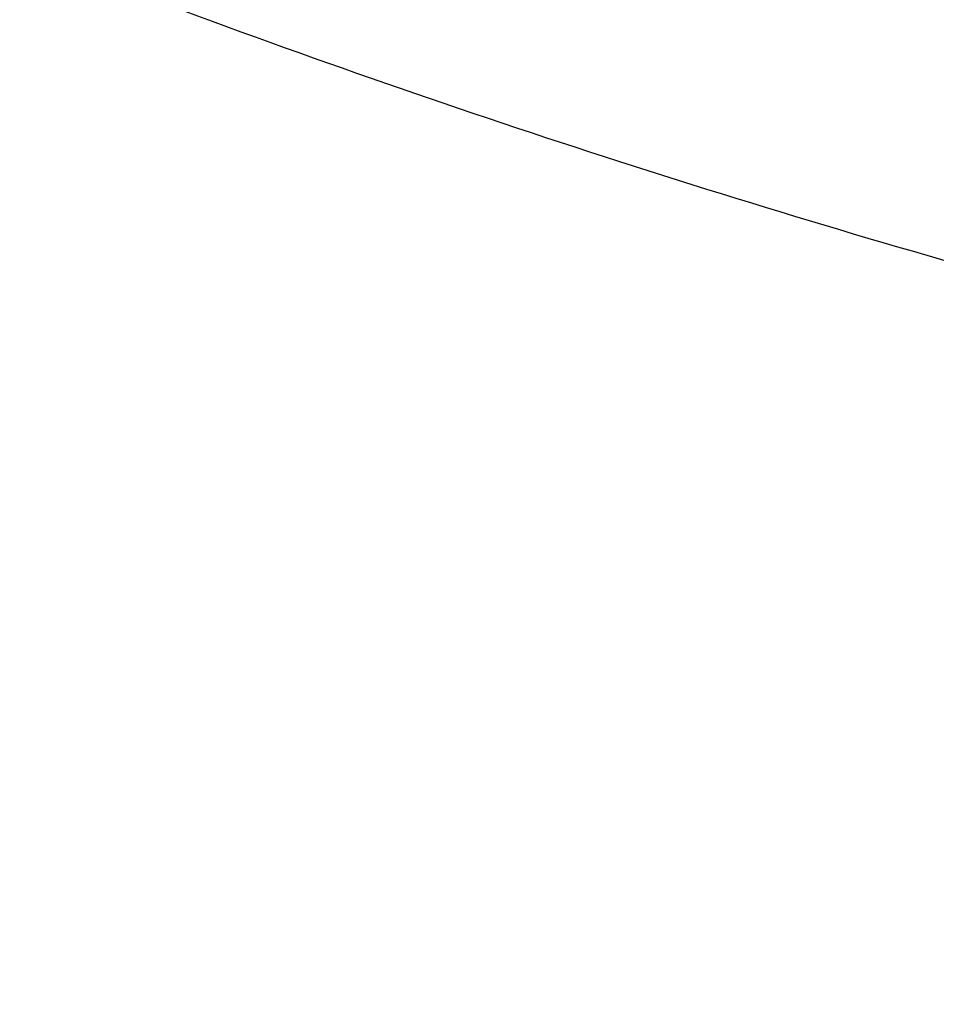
# Model space of a CAD drawing. Header units: millimetres. Extents: x 4605 to 4946, y -3016 to -2733.
# Tile 248 of 256: x 4627.616 to 4628.069, y -2971.333 to -2970.847. Entities that reach past the tile are written whole.
import ezdxf

# ---------------------------------------------------------------- set-up
doc = ezdxf.new("R2010")
doc.units = ezdxf.units.MM
doc.header["$MEASUREMENT"] = 0
doc.layers.add('Default', color=7, linetype='Continuous', true_color=0x000000)

msp = doc.modelspace()

# ---------------------------------------------------------------- linework, layer by layer
at = {"layer": 'Default'}
msp.add_open_spline([(4638.86359, -2964.32263, 0.34899), (4639.49757, -2963.98047, 5.29982), (4639.92388, -2963.64615, 10.76885), (4640.40633, -2962.90253, 22.38763), (4640.45255, -2962.48993, 28.59457), (4640.49176, -2961.81663, 37.94117), (4640.50931, -2961.35111, 44.13142), (4640.42687, -2960.69224, 50.29915), (4640.25391, -2959.85317, 56.48575), (4639.98399, -2958.83199, 62.79056), (4639.76627, -2957.63045, 69.20595), (4639.70538, -2956.43321, 75.62414), (4639.80709, -2955.24012, 81.92237), (4639.93339, -2954.63419, 88.04803), (4639.92873, -2954.61289, 94.1019), (4639.82717, -2955.0352, 98.55523), (4639.33983, -2956.0709, 104.30834), (4638.95358, -2956.67851, 107.1299), (4638.24695, -2957.60737, 111.32613), (4636.93379, -2958.89063, 116.99691), (4635.1636, -2959.96952, 122.80728), (4633.32923, -2960.80179, 128.67527), (4631.9236, -2961.24105, 133.06898), (4630.0556, -2961.67212, 138.94015), (4629.13424, -2961.87124, 141.8862), (4627.77025, -2962.18409, 146.31773), (4625.95934, -2962.63852, 152.36954), (4624.7253, -2962.42336, 158.86473), (4624.24795, -2961.73269, 163.95125), (4624.08535, -2961.09564, 167.35364), (4624.26578, -2959.21959, 174.17381), (4624.84631, -2957.25297, 179.27475), (4625.81664, -2954.34367, 186.00455), (4626.677, -2951.94609, 190.92419), (4627.53055, -2949.0812, 197.24697), (4627.77867, -2947.88627, 200.3293), (4627.96202, -2946.36683, 204.8963), (4627.71263, -2945.06733, 211.18728), (4626.99083, -2944.57689, 217.69581), (4626.32616, -2944.16986, 224.22982), (4625.73899, -2943.84662, 230.64241), (4625.29995, -2943.54822, 236.91675), (4624.74867, -2943.01217, 246.30354), (4624.52199, -2942.53678, 252.55617), (4624.57431, -2941.45754, 265.08525), (4624.85354, -2940.85373, 271.34349), (4626.0025, -2939.53615, 283.85257), (4626.87261, -2938.82234, 290.10879), (4629.32581, -2937.29537, 302.56743), (4630.89843, -2936.48241, 308.72066), (4634.42506, -2934.91156, 320.68192), (4636.37896, -2934.15389, 326.4891), (4640.37602, -2932.86764, 337.6251), (4642.40307, -2932.34032, 342.91568), (4645.88129, -2931.84991, 352.73651), (4647.35659, -2931.88538, 357.32595), (4649.20467, -2932.54089, 363.96831), (4650.2819, -2933.17617, 368.20753), (4650.82562, -2933.98918, 372.31063), (4651.00708, -2934.78721, 376.50535), (4650.87262, -2935.38475, 379.87503), (4650.28058, -2936.25441, 384.82374), (4649.875, -2936.72473, 387.44788), (4649.4295, -2937.21851, 390.14654), (4648.9409, -2937.73705, 392.93837), (4648.17916, -2938.66261, 397.38308), (4647.49538, -2939.80969, 402.06781), (4647.16608, -2940.77038, 405.34301), (4646.82617, -2942.39382, 410.36447), (4646.79376, -2945.02116, 417.12626), (4647.24017, -2948.03365, 423.82216), (4647.62625, -2950.23745, 428.72643), (4647.90094, -2951.6882, 431.95699), (4648.30566, -2953.80829, 436.69647), (4648.64543, -2955.87099, 441.34089), (4648.79232, -2957.20744, 444.38267), (4648.88273, -2958.525, 447.40229), (4648.91969, -2959.8274, 450.44067), (4648.86106, -2962.37371, 456.63485), (4648.75784, -2964.21847, 461.4543), (4648.7375, -2966.01729, 466.43782), (4648.75178, -2967.19978, 469.79346), (4648.85867, -2968.80928, 474.73437), (4649.05335, -2970.14327, 479.38839), (4649.24208, -2970.77735, 482.17482), (4649.3515, -2971.01422, 483.46185)], degree=3, knots=[0.53317, 0.53317, 0.53317, 0.53317, 18.937935, 18.937935, 37.87587, 37.87587, 47.344837, 56.813805, 56.813805, 66.282772, 75.751739, 75.751739, 85.220707, 94.689674, 94.689674, 104.158642, 108.893125, 113.627609, 113.627609, 123.096576, 132.565544, 132.565544, 142.034511, 146.768995, 151.503479, 151.503479, 160.972446, 170.441414, 170.441414, 175.175897, 179.910381, 189.379348, 189.379348, 198.848316, 203.5828, 208.317283, 208.317283, 217.786251, 227.255218, 227.255218, 236.724185, 246.193153, 246.193153, 265.131088, 265.131088, 284.069023, 284.069023, 303.006957, 303.006957, 321.944892, 321.944892, 340.882827, 340.882827, 359.820762, 359.820762, 378.758697, 378.758697, 388.227664, 397.696632, 397.696632, 407.165599, 411.900083, 416.634566, 416.634566, 421.36905, 426.103534, 430.838018, 435.572501, 435.572501, 445.041469, 454.510436, 454.510436, 459.24492, 463.979404, 468.713887, 473.448371, 473.448371, 478.182855, 482.917338, 492.386306, 492.386306, 497.12079, 501.855273, 506.589757, 511.324241, 511.324241, 511.324241, 511.324241], dxfattribs=at)
for points, weights in [([(4624.39951, -2966.31686, 175.59202), (4624.43143, -2968.25312, 176.14817), (4625.84582, -2969.66111, 176.42499), (4627.26021, -2971.0691, 176.70181), (4629.26673, -2971.16205, 176.54463)], [1, 0.939640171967, 1.02629280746, 0.939640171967, 1]), ([(4627.75162, -2968.442, 146.31016), (4627.78996, -2970.52614, 146.15658), (4629.23988, -2971.99601, 146.48223), (4630.6898, -2973.46588, 146.80788), (4632.68858, -2973.44688, 147.41899)], [1, 0.929746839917, 1.01548712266, 0.929746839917, 1])]:
    msp.add_rational_spline(points, weights, degree=2, knots=[0, 0, 0, 0.5, 0.5, 1, 1, 1], dxfattribs=at)

doc.saveas('drawing.dxf')
